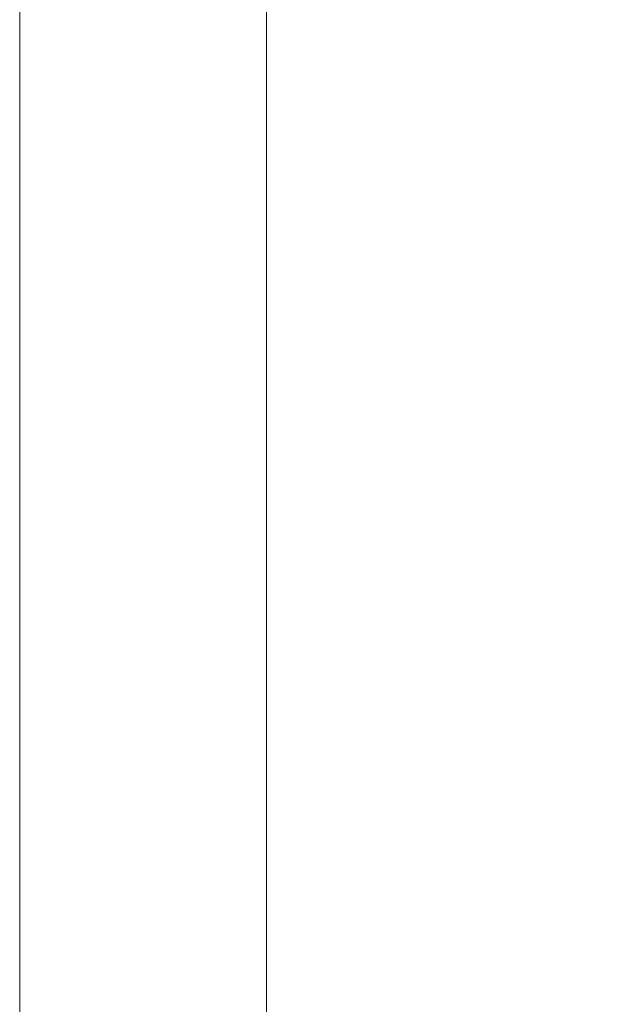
# Model space of a CAD drawing. Header units: millimetres. Extents: x 144573 to 336993, y 74252 to 247042.
# Tile 35 of 256: x 146721 to 146733, y 181003 to 181023. Entities that reach past the tile are written whole.
import ezdxf

# ---------------------------------------------------------------- set-up
doc = ezdxf.new("R2010")
doc.units = ezdxf.units.MM
doc.linetypes.add('ČÁRKOVANÁ', pattern=[19.049999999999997, 12.7, -6.35])
doc.layers.add('FASÁDA DETAILNÍ', color=255, linetype='Continuous', lineweight=0)

msp = doc.modelspace()

# ---------------------------------------------------------------- linework, layer by layer
at = {"layer": 'FASÁDA DETAILNÍ'}
msp.add_lwpolyline([(173301.4800355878, 174615.2586091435), (146721.4800355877, 174615.2586091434), (146721.4800355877, 198295.2586091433), (173301.4800355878, 198295.2586091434)], close=True, dxfattribs=at)
at = {"layer": 'FASÁDA DETAILNÍ', "linetype": 'ČÁRKOVANÁ', "ltscale": 5}
msp.add_lwpolyline([(173296.4800355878, 174620.2586091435), (146726.4800355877, 174620.2586091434), (146726.4800355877, 198290.2586091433), (173296.4800355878, 198290.2586091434)], close=True, dxfattribs=at)

doc.saveas('drawing.dxf')
